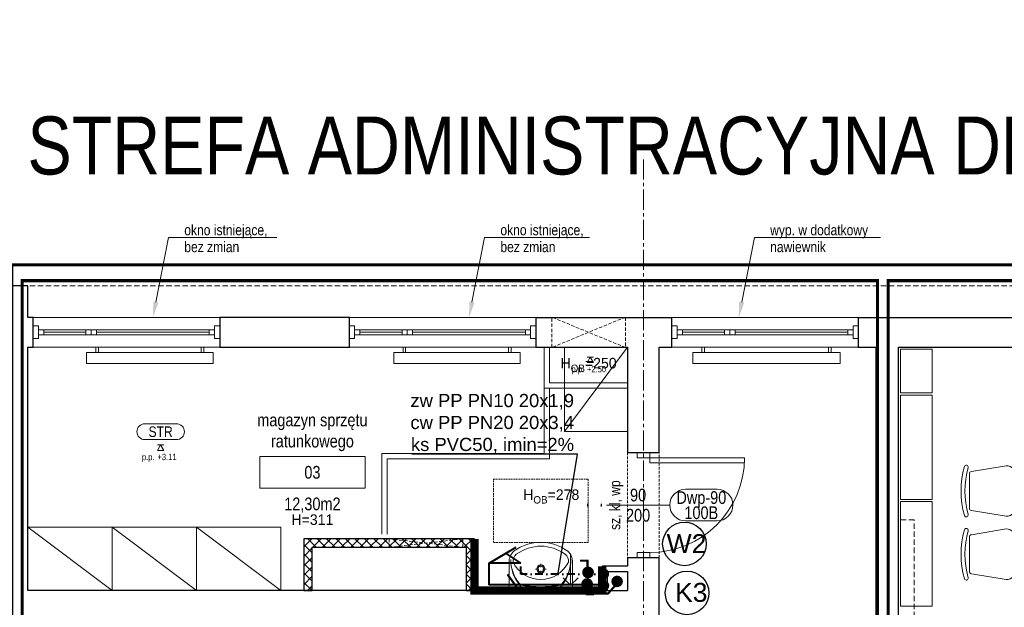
# Model space of a CAD drawing. Header units: millimetres. Extents: x -291747 to 77132, y 46721 to 203932.
# Tile 45 of 110: x 67454 to 68388, y 91706 to 92264. Entities that reach past the tile are written whole.
import ezdxf
from ezdxf import colors
from ezdxf.entities.mleader import LeaderData, LeaderLine
from ezdxf.enums import TextEntityAlignment as Align
from ezdxf.lldxf.tags import DXFTag
from ezdxf.math import Vec2, Vec3

# ---------------------------------------------------------------- set-up
doc = ezdxf.new("R2010")
doc.units = ezdxf.units.MM
doc.header["$MEASUREMENT"] = 0
for name, pattern in [('DASHDOT', [1, 0.5, -0.25, 0, -0.25]), ('xreff_LSN_szatnie_PW_rzuty_14$0$CENTER2', [28.575, 19.05, -3.175, 3.175, -3.175]), ('xreff_LSN_szatnie_PW_rzuty_14$0$DASHED', [19.05, 12.7, -6.35]), ('xreff_LSN_szatnie_PW_rzuty_14$0$HIDDEN2', [4.7625, 3.175, -1.5875])]:
    doc.linetypes.add(name, pattern=pattern)
doc.layers.get('0').update_dxf_attribs({"lineweight": 9})
doc.layers.get('Defpoints').update_dxf_attribs({"lineweight": 9})
for name, color, linetype, lineweight in [('FL-xref', 250, 'Continuous', 9), ('FL_Ciepła_woda-do odbiorników', 1, 'DASHDOT', 40), ('FL_ks_nad posadzka', 12, 'Continuous', 50), ('FL_opisy_kanaliza', 1, 'Continuous', 25), ('FL_opisy_woda', 7, 'Continuous', 25), ('FL_Zimna_woda-do odbiorników', 5, 'SOLID', 40), ('xreff_LSN_szatnie_PW_rzuty_14$0$A drzwi płytowe', 252, 'Continuous', 9), ('xreff_LSN_szatnie_PW_rzuty_14$0$A hatch ściany', 252, 'Continuous', 9), ('xreff_LSN_szatnie_PW_rzuty_14$0$A okna istniejace', 8, 'Continuous', 9), ('xreff_LSN_szatnie_PW_rzuty_14$0$A okna wyposazenie', 8, 'Continuous', 9), ('xreff_LSN_szatnie_PW_rzuty_14$0$A opis', 252, 'Continuous', 9), ('xreff_LSN_szatnie_PW_rzuty_14$0$A opis pom', 252, 'Continuous', 9), ('xreff_LSN_szatnie_PW_rzuty_14$0$A opis pom pow', 252, 'Continuous', 9), ('xreff_LSN_szatnie_PW_rzuty_14$0$A opis stolarka', 252, 'Continuous', 9), ('xreff_LSN_szatnie_PW_rzuty_14$0$A opis stolarka NWD typ', 252, 'Continuous', 9), ('xreff_LSN_szatnie_PW_rzuty_14$0$A opis stolarka NWD wyposażenie', 252, 'Continuous', 9), ('xreff_LSN_szatnie_PW_rzuty_14$0$A opis technologia', 8, 'Continuous', 13), ('xreff_LSN_szatnie_PW_rzuty_14$0$A otwory sciany dzialowe', 8, 'xreff_LSN_szatnie_PW_rzuty_14$0$HIDDEN2', 13), ('xreff_LSN_szatnie_PW_rzuty_14$0$A otwory w ścianach konstrukcyjnych', 8, 'xreff_LSN_szatnie_PW_rzuty_14$0$HIDDEN2', 13), ('xreff_LSN_szatnie_PW_rzuty_14$0$A sufit obrys', 252, 'Continuous', 9), ('xreff_LSN_szatnie_PW_rzuty_14$0$A sufit podwieszany opis', 8, 'Continuous', 13), ('xreff_LSN_szatnie_PW_rzuty_14$0$A widok wyżej', 252, 'xreff_LSN_szatnie_PW_rzuty_14$0$DASHED', 9), ('xreff_LSN_szatnie_PW_rzuty_14$0$A wyposazenie meblowe', 8, 'Continuous', 9), ('xreff_LSN_szatnie_PW_rzuty_14$0$A wyposazenie sanitarne', 8, 'Continuous', 9), ('xreff_LSN_szatnie_PW_rzuty_14$0$A zakres', 252, 'Continuous', 9), ('xreff_LSN_szatnie_PW_rzuty_14$0$A-Wall', 252, 'Continuous', 9), ('xreff_LSN_szatnie_PW_rzuty_14$0$IS grzejniki', 8, 'Continuous', 9), ('xreff_LSN_szatnie_PW_rzuty_14$0$IS wentylacja kratki istniejace', 8, 'Continuous', 9), ('xreff_LSN_szatnie_PW_rzuty_14$0$S-Grid-Iden', 8, 'xreff_LSN_szatnie_PW_rzuty_14$0$CENTER2', 9)]:
    doc.layers.add(name, color=color, linetype=linetype, lineweight=lineweight)
doc.layers.add('xreff_LSN_szatnie_PW_rzuty_14$0$A fartuchy', color=252, linetype='xreff_LSN_szatnie_PW_rzuty_14$0$HIDDEN2', lineweight=9, transparency=0.3)
doc.layers.add('xreff_LSN_szatnie_PW_rzuty_14$0$A opis ppoż drzwi', color=252, linetype='Continuous', lineweight=9, transparency=0.25)
doc.styles.get("Standard").update_dxf_attribs({"font": 'arial.ttf'})
doc.styles.add('xreff_LSN_szatnie_PW_rzuty_14$0$Standard', font='txt')
doc.styles.add('xreff_LSN_szatnie_PW_rzuty_14$0$STYL ASA', font='ARIALN.TTF')
tags = doc.linetypes.add('SOLID', pattern=[10, 10, 0]).pattern_tags.tags
tags[6:7] = [DXFTag(74, 4), DXFTag(75, 0), DXFTag(340, '0'), DXFTag(46, 0.0), DXFTag(50, 0.0), DXFTag(44, 0.0), DXFTag(45, 0.0)]
tags[4:5] = [DXFTag(74, 4), DXFTag(75, 0), DXFTag(340, '0'), DXFTag(46, 0.0), DXFTag(50, 0.0), DXFTag(44, 0.0), DXFTag(45, 0.0)]
doc.dimstyles.get("Standard").update_dxf_attribs({"dimtxt": 0.18, "dimasz": 0.18, "dimexe": 0.18, "dimexo": 0.0625, "dimgap": 0.09, "dimtad": 0, "dimtih": 1, "dimtoh": 1, "dimdec": 4, "dimzin": 0, "dimdsep": 46, "dimtxsty": 'Standard', "dimcen": 0.09, "dimadec": 0, "dimazin": 0, "dimtfac": 1, "dimtdec": 4, "dimtofl": 0, "dimtmove": 0, "dimatfit": 3, "dimfxl": 1, "dimtolj": 1, "dimtzin": 0, "dimarcsym": 0})

# ---------------------------------------------------------------- blocks, each defined once
blk = doc.blocks.new('xreff_LSN_szatnie_PW_rzuty_14$0$A$C08D5074C')
at = {"color": 0, "linetype": 'ByBlock', "lineweight": -2}
for p, q in [((9.6, 24), (42.61, 18.58)), ((0, -14.4), (0, 14.4)), ((44.62, 16.21), (44.62, -16.21)), ((42.61, -18.58), (9.6, -24))]:
    blk.add_line(p, q, dxfattribs=at)
for centre, radius, start, end in [((9.6, 14.4), 9.6, 90, 180), ((47.55, 22.79), 1.8, 15.49005, 194.28424), ((-34.41, 0), 83.27, 344.43245, 15.56755), ((-34.47, 0), 86.93, 344.47159, 15.52841), ((42.22, 16.21), 2.4, 0, 80.67171), ((9.6, -14.4), 9.6, 180, 270), ((42.22, -16.21), 2.4, 279.32829, 0), ((47.55, -22.79), 1.8, 165.71576, 344.50995)]:
    blk.add_arc(centre, radius, start, end, dxfattribs=at)
blk = doc.blocks.new('xreff_LSN_szatnie_PW_rzuty_14$0$szafa')
at = {"color": 0, "linetype": 'ByBlock', "lineweight": -2, "ltscale": 0.5}
blk.add_lwpolyline([(-0.5, -0.5), (0.5, -0.5), (0.5, 0.5), (-0.5, 0.5)], close=True, dxfattribs=at)
blk.add_lwpolyline([(-0.5, 0.5), (0.5, -0.5)], dxfattribs=at)
blk = doc.blocks.new('xreff_LSN_szatnie_PW_rzuty_14$0$umywalka 60x45')
at = {"color": 0, "lineweight": -2, "ltscale": 0.15}
for p, q in [((-30, 0), (30, 0)), ((-30, 0), (-30, -26.7)), ((9.45, 0), (-9.45, 0)), ((30, 0), (30, -26.7)), ((-0.01, -15.32), (-0.01, -18.52)), ((-1.86, -20.37), (-5.07, -20.37)), ((-0.01, -22.22), (-0.01, -25.42)), ((5.04, -20.37), (1.84, -20.37))]:
    blk.add_line(p, q, dxfattribs=at)
at = {"ltscale": 0.15}
blk.add_lwpolyline([(-26.31, -26.95, 0.236063), (-23.21, -34.38, 0.329715), (23.21, -34.38, 0.236063), (26.31, -26.95, 0.623035)], format="xyb", close=True, dxfattribs=at)
blk.add_lwpolyline([(-30, -26.7, 0.239105), (-25.52, -37.28, 0.331406), (25.52, -37.28, 0.239105), (30, -26.7)], format="xyb", dxfattribs=at)
at = {"color": 0, "lineweight": -2, "ltscale": 0.15}
for radius in [3.89, 2.78]:
    blk.add_circle((-0.01, -20.37), radius, dxfattribs=at)
for centre, radius, start, end in [((9.28, -28.68), 37.74, 140.66478, 180.90725), ((5.44, -28.88), 33.9, 138.52449, 180.67671), ((-16.21, -9.73), 5, 97.83045, 138.52449), ((-16.04, -7.93), 5, 102.69402, 140.66478), ((-0.64, -76.32), 75.1, 89.48972, 102.69402), ((0.57, -131.79), 128.2, 90.24498, 97.83045), ((0.57, -76.32), 75.1, 77.22851, 90.43281), ((-0.72, -131.79), 128.2, 82.09208, 89.67755), ((16.23, -9.76), 5, 41.39803, 82.09208), ((16.06, -7.95), 5, 39.25775, 77.22851), ((-9.28, -28.67), 37.74, 359.01528, 39.25775), ((-5.45, -28.87), 33.9, 359.24582, 41.39804)]:
    blk.add_arc(centre, radius, start, end, dxfattribs=at)
at = {"layer": 'Defpoints', "linetype": 'xreff_LSN_szatnie_PW_rzuty_14$0$HIDDEN2', "ltscale": 0.5}
blk.add_lwpolyline([(-45, -45.56), (45, -45.56), (45, -105.56), (-45, -105.56)], close=True, dxfattribs=at)
blk = doc.blocks.new('xreff_LSN_szatnie_PW_rzuty_14$0$blok do okna')
for points in [[(28.5, 2.5), (33.5, 2.5), (33.5, -2.5), (28.5, -2.5)], [(33.5, 2.5), (38.5, 2.5), (38.5, -2.5), (33.5, -2.5)]]:
    blk.add_lwpolyline(points, close=True)
for points in [[(-78.5, 0), (28.5, 0)], [(38.5, 0), (78.5, 0)]]:
    blk.add_lwpolyline(points)
blk = doc.blocks.new('xreff_LSN_szatnie_PW_rzuty_14$0$środek')
blk.add_line((0, 0), (0, -10))
blk = doc.blocks.new('xreff_LSN_szatnie_PW_rzuty_14$0$ddtag_RIGHT')
at = {"transparency": 33554687}
blk.add_lwpolyline([(30, 0), (-30, 0)], dxfattribs=at)
at = {"layer": 'xreff_LSN_szatnie_PW_rzuty_14$0$A opis stolarka NWD typ', "transparency": 33554687}
blk.add_lwpolyline([(75, 15, -1), (75, -15), (45, -15, -1), (45, 15)], format="xyb", close=True, dxfattribs=at)
at = {"ltscale": 0.1, "transparency": 33554687, "style": 'xreff_LSN_szatnie_PW_rzuty_14$0$STYL ASA'}
blk.add_attdef('DOORS:AKUSTYKA', text='', height=10, rotation=90, dxfattribs=at).set_placement((-49, 0), align=Align.MIDDLE_CENTER)
blk.add_attdef('DOORS:SZEROKOŚĆ', text='', height=12, dxfattribs=at).set_placement((0, 0, 0), align=Align.BOTTOM_CENTER)
blk.add_attdef('DOORS:WYSOKOŚĆ', text='', height=12, dxfattribs=at).set_placement((0, -3.6, 0), align=Align.TOP_CENTER)
at = {"layer": 'xreff_LSN_szatnie_PW_rzuty_14$0$A opis ppoż drzwi', "ltscale": 0.1, "transparency": 33554687, "style": 'xreff_LSN_szatnie_PW_rzuty_14$0$STYL ASA'}
blk.add_attdef('DOORS:PPOŻ', text='', height=10, rotation=90, dxfattribs=at).set_placement((-36, 0), align=Align.MIDDLE_CENTER)
at = {"layer": 'xreff_LSN_szatnie_PW_rzuty_14$0$A opis stolarka NWD typ', "ltscale": 0.1, "transparency": 33554687, "style": 'xreff_LSN_szatnie_PW_rzuty_14$0$STYL ASA'}
blk.add_attdef('DOORS:TYP', text='', height=12, dxfattribs=at).set_placement((60, -2.4, 0), align=Align.BOTTOM_CENTER)
blk.add_attdef('DOORS:PODTYP', text='', height=12, dxfattribs=at).set_placement((60, -1.2, 0), align=Align.TOP_CENTER)
at = {"layer": 'xreff_LSN_szatnie_PW_rzuty_14$0$A opis stolarka NWD wyposażenie', "ltscale": 0.1, "transparency": 33554687, "style": 'xreff_LSN_szatnie_PW_rzuty_14$0$STYL ASA'}
blk.add_attdef('DOORS:WYPOSAŻENIE', text='', height=10, rotation=90, dxfattribs=at).set_placement((-22, 0), align=Align.MIDDLE_CENTER)
blk = doc.blocks.new('xreff_LSN_szatnie_PW_rzuty_14$0$tag wn')
blk.add_lwpolyline([(-25, -7.5), (25, -7.5), (25, 7.5), (-25, 7.5)], close=True)
at = {"style": 'xreff_LSN_szatnie_PW_rzuty_14$0$STYL ASA'}
blk.add_attdef('ROOM:NO', text='', height=6, dxfattribs=at).set_placement((0, 0), align=Align.MIDDLE_CENTER)
at = {"layer": 'xreff_LSN_szatnie_PW_rzuty_14$0$A opis pom pow', "style": 'xreff_LSN_szatnie_PW_rzuty_14$0$STYL ASA'}
blk.add_attdef('ROOM:AREA', text='', height=6, dxfattribs=at).set_placement((0, -15), align=Align.MIDDLE_CENTER)
blk = doc.blocks.new('xreff_LSN_szatnie_PW_rzuty_14$0$metka')
blk.add_lwpolyline([(-15, -7.5), (15, -7.5, 0.414214), (22.5, 0), (22.5, 0, 0.414214), (15, 7.5), (-15, 7.5, 0.414214), (-22.5, 0), (-22.5, 0, 0.414214)], format="xyb", close=True)
at = {"style": 'xreff_LSN_szatnie_PW_rzuty_14$0$STYL ASA'}
blk.add_attdef('DETAIL:NO', text='', height=10, dxfattribs=at).set_placement((0, 0), align=Align.MIDDLE_CENTER)
blk = doc.blocks.new('xreff_LSN_szatnie_PW_rzuty_14$0$Anno_Elevation_Label_8')
at = {"color": 0, "linetype": 'ByBlock'}
blk.add_line((-0.05, 0), (0.05, 0), dxfattribs=at)
blk.add_lwpolyline([(0, 0), (-0.05, -0.087), (0.05, -0.087)], close=True, dxfattribs=at)
at = {"color": 0, "linetype": 'ByBlock', "style": 'xreff_LSN_szatnie_PW_rzuty_14$0$STYL ASA'}
blk.add_attdef('PREFIX', text='', height=0.1, dxfattribs=at).set_placement((-0.097, -0.241), align=Align.RIGHT)
for tag, p in [('ELEVATION', (-0.05, -0.241)), ('SUFFIX', (-0.05, -0.381))]:
    blk.add_attdef(tag, p, '', height=0.1, dxfattribs=at)
blk = doc.blocks.new('xreff_LSN_szatnie_PW_rzuty_14')
at = {"layer": 'xreff_LSN_szatnie_PW_rzuty_14$0$A hatch ściany', "linetype": 'Continuous', "lineweight": 9}
h = blk.add_hatch(dxfattribs=at)
h.set_pattern_fill('ANSI37', color=256, scale=2, angle=-360, style=0)
h.set_pattern_definition([(45, (0, 0), (-4.49012806, 4.49012806), []), (135, (0, 0), (-4.49012806, -4.49012806), [])])
h.paths.add_polyline_path([(67731.47, 91763.22), (67723.47, 91771.22), (67723.47, 91722.22), (67731.47, 91722.22)], flags=0)
h = blk.add_hatch(dxfattribs=at)
h.set_pattern_fill('ANSI37', color=256, scale=2, style=0)
h.set_pattern_definition([(45, (0, 0), (-4.49012806, 4.49012806), []), (135, (0, 0), (-4.49012806, -4.49012806), [])])
h.paths.add_polyline_path([(67877.47, 91763.22), (67885.47, 91771.22), (67723.47, 91771.22), (67731.47, 91763.22)], flags=0)
h = blk.add_hatch(dxfattribs=at)
h.set_pattern_fill('ANSI37', color=256, scale=2, style=0)
h.set_pattern_definition([(45, (0, 0), (-4.49012806, 4.49012806), []), (135, (0, 0), (-4.49012806, -4.49012806), [])])
h.paths.add_polyline_path([(67885.47, 91771.22), (67877.47, 91763.22), (67877.47, 91722.22), (67885.47, 91722.22)], flags=0)
at = {"layer": 'xreff_LSN_szatnie_PW_rzuty_14$0$A drzwi płytowe', "linetype": 'Continuous', "lineweight": 9, "ltscale": 0.2}
for points in [[(68039.68, 91848.22), (68039.68, 91853.22), (68051.68, 91853.22), (68051.68, 91848.22)], [(68039.68, 91758.22), (68039.68, 91753.22), (68051.68, 91753.22), (68051.68, 91758.22)]]:
    blk.add_lwpolyline(points, close=True, dxfattribs=at)
at = {"layer": 'xreff_LSN_szatnie_PW_rzuty_14$0$A drzwi płytowe', "linetype": 'Continuous', "lineweight": 9}
blk.add_lwpolyline([(68051.68, 91848.22), (68051.68, 91843.22), (68141.68, 91843.22), (68141.68, 91848.22)], close=True, dxfattribs=at)
at = {"layer": 'xreff_LSN_szatnie_PW_rzuty_14$0$A drzwi płytowe', "linetype": 'Continuous', "lineweight": 9, "ltscale": 0.2}
blk.add_arc((68051.68, 91848.22), 90, 270, 0, dxfattribs=at)
at = {"layer": 'xreff_LSN_szatnie_PW_rzuty_14$0$A fartuchy', "ltscale": 1.25, "const_width": 8}
blk.add_lwpolyline([(67885.47, 91771.22), (67885.47, 91722.22), (68006.68, 91722.22), (68006.68, 91745.22)], dxfattribs=at)
at = {"layer": 'xreff_LSN_szatnie_PW_rzuty_14$0$A okna istniejace', "linetype": 'Continuous', "lineweight": 9}
for p, q in [((67643.68, 91981.22), (67466.68, 91981.22)), ((67943.68, 91981.22), (67766.68, 91981.22)), ((68249.68, 91981.22), (68072.68, 91981.22)), ((67476.68, 91964.72), (67476.68, 91969.72)), ((67633.68, 91964.72), (67633.68, 91969.72)), ((67776.68, 91964.72), (67776.68, 91969.72)), ((67933.68, 91964.72), (67933.68, 91969.72)), ((68082.68, 91964.72), (68082.68, 91969.72)), ((68239.68, 91964.72), (68239.68, 91969.72)), ((67643.68, 91953.22), (67466.68, 91953.22)), ((67943.68, 91953.22), (67766.68, 91953.22)), ((68249.68, 91953.22), (68072.68, 91953.22))]:
    blk.add_line(p, q, dxfattribs=at)
for points in [[(67471.68, 91973.22), (67466.68, 91973.22), (67466.68, 91961.22), (67471.68, 91961.22)], [(67638.68, 91973.22), (67643.68, 91973.22), (67643.68, 91961.22), (67638.68, 91961.22)], [(67771.68, 91973.22), (67766.68, 91973.22), (67766.68, 91961.22), (67771.68, 91961.22)], [(67938.68, 91973.22), (67943.68, 91973.22), (67943.68, 91961.22), (67938.68, 91961.22)], [(68077.68, 91973.22), (68072.68, 91973.22), (68072.68, 91961.22), (68077.68, 91961.22)], [(68244.68, 91973.22), (68249.68, 91973.22), (68249.68, 91961.22), (68244.68, 91961.22)], [(67638.68, 91964.72), (67638.68, 91969.72), (67471.68, 91969.72), (67471.68, 91964.72)], [(67938.68, 91964.72), (67938.68, 91969.72), (67771.68, 91969.72), (67771.68, 91964.72)], [(68244.68, 91964.72), (68244.68, 91969.72), (68077.68, 91969.72), (68077.68, 91964.72)]]:
    blk.add_lwpolyline(points, close=True, dxfattribs=at)
at = {"layer": 'xreff_LSN_szatnie_PW_rzuty_14$0$A otwory sciany dzialowe'}
blk.add_lwpolyline([(67804.47, 91771.22), (67874.47, 91771.22), (67874.47, 91763.22), (67804.47, 91763.22)], close=True, dxfattribs=at)
for points in [[(67804.47, 91771.22), (67874.47, 91763.22)], [(67804.47, 91763.22), (67874.47, 91771.22)]]:
    blk.add_lwpolyline(points, dxfattribs=at)
at = {"layer": 'xreff_LSN_szatnie_PW_rzuty_14$0$A otwory w ścianach konstrukcyjnych'}
for points in [[(67958.68, 91981.22), (68028.68, 91981.22), (68028.68, 91953.22), (67958.68, 91953.22)], [(67959.68, 91981.22), (68027.68, 91953.22), (67959.68, 91953.22), (68027.68, 91981.22)]]:
    blk.add_lwpolyline(points, close=True, dxfattribs=at)
at = {"layer": 'xreff_LSN_szatnie_PW_rzuty_14$0$A sufit obrys'}
for points in [[(67951.68, 91953.22), (67951.68, 91852.22), (67797.47, 91852.22), (67797.47, 91775.72)], [(67951.68, 91953.22), (67951.68, 91914.3), (68030.69, 91914.34)], [(67956.68, 91953.22), (67956.68, 91919.31), (68030.68, 91919.34)], [(67956.7, 91914.31), (67956.68, 91847.22), (67802.47, 91847.22), (67802.47, 91775.72)]]:
    blk.add_lwpolyline(points, dxfattribs=at)
at = {"layer": 'xreff_LSN_szatnie_PW_rzuty_14$0$A widok wyżej', "linetype": 'xreff_LSN_szatnie_PW_rzuty_14$0$DASHED', "lineweight": 9, "ltscale": 0.2}
for p, q in [((67643.68, 91981.22), (67466.68, 91981.22)), ((67943.68, 91981.22), (67766.68, 91981.22)), ((68249.68, 91981.22), (68072.68, 91981.22)), ((67466.68, 91953.22), (67643.68, 91953.22)), ((67766.68, 91953.22), (67943.68, 91953.22)), ((68072.68, 91953.22), (68249.68, 91953.22)), ((68030.68, 91853.22), (68030.68, 91753.22)), ((68060.68, 91753.22), (68060.68, 91853.22))]:
    blk.add_line(p, q, dxfattribs=at)
at = {"layer": 'xreff_LSN_szatnie_PW_rzuty_14$0$A widok wyżej', "ltscale": 0.4}
for points in [[(65352.68, 92011.22), (72855.68, 92011.22)], [(67951.68, 91953.22), (67951.68, 91914.3), (68030.68, 91914.3)], [(67951.68, 91914.3), (67951.68, 91852.22), (67797.47, 91852.22), (67797.47, 91775.72)], [(68302.68, 91689.22), (68302.68, 91789.22), (68287.68, 91789.22)]]:
    blk.add_lwpolyline(points, dxfattribs=at)
at = {"layer": 'xreff_LSN_szatnie_PW_rzuty_14$0$A wyposazenie meblowe'}
for points in [[(68319.68, 91909.72), (68319.68, 91951.22), (68289.68, 91951.22), (68289.68, 91909.72)], [(68319.68, 91907.72), (68319.68, 91808.52), (68289.68, 91808.52), (68289.68, 91907.72)], [(68319.68, 91806.52), (68319.68, 91707.32), (68289.68, 91707.32), (68289.68, 91806.52)]]:
    blk.add_lwpolyline(points, close=True, dxfattribs=at)
at = {"layer": 'xreff_LSN_szatnie_PW_rzuty_14$0$A zakres', "linetype": 'xreff_LSN_szatnie_PW_rzuty_14$0$DASHED', "transparency": 33554623, "const_width": 3}
for points in [[(67446.18, 92031.22), (67446.18, 90639.22), (72869.68, 90639.22), (72869.68, 92031.22)], [(67456.18, 92016.22), (67456.18, 90654.22), (68641.68, 90654.22), (68641.68, 91213.47), (68267.93, 91213.47), (68267.93, 91484.47), (68267.93, 91484.47), (68267.93, 92016.22)], [(68277.93, 92016.22), (68277.93, 91474.47), (68277.93, 91474.47), (68277.93, 91223.47), (68661.68, 91223.47), (68661.68, 90654.22), (70445.68, 90654.22), (70445.68, 91263.97), (70078.68, 91263.97), (70078.68, 91463.22), (69842.68, 91463.22), (69842.68, 92016.22)]]:
    blk.add_lwpolyline(points, close=True, dxfattribs=at)
at = {"layer": 'xreff_LSN_szatnie_PW_rzuty_14$0$A-Wall', "linetype": 'Continuous', "lineweight": 25}
for p, q in [((67461.68, 92011.22), (67430.68, 92011.22)), ((67461.68, 91981.22), (67461.68, 92011.22)), ((67466.68, 91981.22), (67461.68, 91981.22)), ((67466.68, 91953.22), (67466.68, 91981.22)), ((67766.68, 91981.22), (67643.68, 91981.22)), ((67643.68, 91981.22), (67643.68, 91953.22)), ((67766.68, 91953.22), (67766.68, 91981.22)), ((67943.68, 91981.22), (68072.68, 91981.22)), ((67943.68, 91981.22), (67943.68, 91953.22)), ((68072.68, 91953.22), (68072.68, 91981.22)), ((68249.68, 91981.22), (68411.68, 91981.22)), ((68249.68, 91981.22), (68249.68, 91953.22)), ((67461.68, 91953.22), (67466.68, 91953.22)), ((67461.68, 91722.22), (67461.68, 91953.22)), ((67643.68, 91953.22), (67766.68, 91953.22)), ((67943.68, 91953.22), (68030.68, 91953.22)), ((68030.68, 91953.22), (68030.68, 91853.22)), ((68060.68, 91953.22), (68072.68, 91953.22)), ((68060.68, 91853.22), (68060.68, 91953.22)), ((68249.68, 91953.22), (68266.68, 91953.22)), ((68266.68, 91669.22), (68266.68, 91953.22)), ((68287.68, 91953.22), (68411.68, 91953.22)), ((68287.68, 91699.22), (68287.68, 91953.22)), ((68030.68, 91853.22), (68060.68, 91853.22)), ((67723.47, 91771.22), (67723.47, 91722.22)), ((67885.47, 91771.22), (67723.47, 91771.22)), ((67885.47, 91722.22), (67885.47, 91771.22)), ((67731.47, 91722.22), (67731.47, 91763.22)), ((67731.47, 91763.22), (67877.47, 91763.22)), ((67877.47, 91763.22), (67877.47, 91722.22)), ((68060.68, 91753.22), (68030.68, 91753.22)), ((68030.68, 91753.22), (68030.68, 91745.22)), ((68060.68, 91635.22), (68060.68, 91753.22)), ((68030.68, 91745.22), (68006.68, 91745.22)), ((68006.68, 91745.22), (68006.68, 91722.22)), ((68011.68, 91740.22), (68030.68, 91740.22)), ((68011.68, 91722.22), (68011.68, 91740.22)), ((68030.68, 91740.22), (68030.68, 91722.22)), ((67723.47, 91722.22), (67461.68, 91722.22)), ((67731.47, 91722.22), (67723.47, 91722.22)), ((67723.47, 91722.22), (67731.47, 91722.22)), ((67877.47, 91722.22), (67731.47, 91722.22)), ((67885.47, 91722.22), (67877.47, 91722.22)), ((67877.47, 91722.22), (67885.47, 91722.22)), ((67885.47, 91722.22), (68030.68, 91722.22)), ((68006.68, 91722.22), (68011.68, 91722.22))]:
    blk.add_line(p, q, dxfattribs=at)
at = {"layer": 'xreff_LSN_szatnie_PW_rzuty_14$0$IS grzejniki'}
for p, q in [((67637.3, 91948.22), (67517.3, 91948.22)), ((67517.3, 91948.22), (67517.3, 91937.72)), ((67526.05, 91948.22), (67526.05, 91953.22)), ((67526.05, 91953.22), (67528.55, 91953.22)), ((67528.55, 91953.22), (67528.55, 91948.22)), ((67628.55, 91953.22), (67626.05, 91953.22)), ((67626.05, 91953.22), (67626.05, 91948.22)), ((67628.55, 91948.22), (67628.55, 91953.22)), ((67637.3, 91937.72), (67637.3, 91948.22)), ((67928.85, 91948.22), (67808.85, 91948.22)), ((67808.85, 91948.22), (67808.85, 91937.72)), ((67817.6, 91948.22), (67817.6, 91953.22)), ((67817.6, 91953.22), (67820.1, 91953.22)), ((67820.1, 91953.22), (67820.1, 91948.22)), ((67920.1, 91953.22), (67917.6, 91953.22)), ((67917.6, 91953.22), (67917.6, 91948.22)), ((67920.1, 91948.22), (67920.1, 91953.22)), ((67928.85, 91937.72), (67928.85, 91948.22)), ((68232.5, 91948.22), (68092.5, 91948.22)), ((68092.5, 91948.22), (68092.5, 91937.72)), ((68101.25, 91948.22), (68101.25, 91953.22)), ((68101.25, 91953.22), (68103.75, 91953.22)), ((68103.75, 91953.22), (68103.75, 91948.22)), ((68223.75, 91953.22), (68221.25, 91953.22)), ((68221.25, 91953.22), (68221.25, 91948.22)), ((68223.75, 91948.22), (68223.75, 91953.22)), ((68232.5, 91937.72), (68232.5, 91948.22)), ((67517.3, 91937.72), (67637.3, 91937.72)), ((67808.85, 91937.72), (67928.85, 91937.72)), ((68092.5, 91937.72), (68232.5, 91937.72))]:
    blk.add_line(p, q, dxfattribs=at)
at = {"layer": 'xreff_LSN_szatnie_PW_rzuty_14$0$IS wentylacja kratki istniejace'}
for points in [[(67976.68, 91727.22), (67976.68, 91757.22)], [(67969.61, 91734.29), (67976.68, 91727.22), (67983.76, 91734.29)]]:
    blk.add_lwpolyline(points, dxfattribs=at)
at = {"layer": 'xreff_LSN_szatnie_PW_rzuty_14$0$S-Grid-Iden'}
blk.add_lwpolyline([(68045.68, 92131.22), (68045.68, 90539.22)], dxfattribs=at)
at = {"layer": 'xreff_LSN_szatnie_PW_rzuty_14$0$A drzwi płytowe', "linetype": 'Continuous', "lineweight": 9, "ltscale": 0.2, "rotation": 270}
blk.add_blockref('xreff_LSN_szatnie_PW_rzuty_14$0$środek', (68045.68, 91803.22), dxfattribs=at)
at = {"layer": 'xreff_LSN_szatnie_PW_rzuty_14$0$A okna istniejace', "linetype": 'Continuous', "lineweight": 9, "rotation": 180}
for p in [(67555.18, 91967.22), (67855.18, 91967.22), (68161.18, 91967.22)]:
    blk.add_blockref('xreff_LSN_szatnie_PW_rzuty_14$0$blok do okna', p, dxfattribs=at)
at = {"layer": 'xreff_LSN_szatnie_PW_rzuty_14$0$A opis pom', "linetype": 'Continuous', "lineweight": 9, "xscale": 2, "yscale": 2, "zscale": 2}
blk.add_blockref('xreff_LSN_szatnie_PW_rzuty_14$0$tag wn', (67731.6, 91834.39), dxfattribs=at).add_auto_attribs({'ROOM:NO': '03', 'ROOM:AREA': '12,30m2'})
at = {"layer": 'xreff_LSN_szatnie_PW_rzuty_14$0$A opis stolarka', "linetype": 'Continuous', "lineweight": 9}
ref = blk.add_blockref('xreff_LSN_szatnie_PW_rzuty_14$0$ddtag_RIGHT', (68040.68, 91803.22), dxfattribs=at)
ref.add_attrib('DOORS:AKUSTYKA', '-', dxfattribs={"layer": '0', "ltscale": 0.1, "height": 10, "rotation": 90, "style": 'xreff_LSN_szatnie_PW_rzuty_14$0$STYL ASA'}).set_placement((67991.68, 91803.22), align=Align.MIDDLE_CENTER)
ref.add_attrib('DOORS:PPOŻ', '-', dxfattribs={"layer": 'xreff_LSN_szatnie_PW_rzuty_14$0$A opis ppoż drzwi', "ltscale": 0.1, "height": 10, "rotation": 90, "style": 'xreff_LSN_szatnie_PW_rzuty_14$0$STYL ASA'}).set_placement((68004.68, 91803.22), align=Align.MIDDLE_CENTER)
ref.add_attrib('DOORS:WYSOKOŚĆ', '200', dxfattribs={"layer": '0', "ltscale": 0.1, "height": 12, "style": 'xreff_LSN_szatnie_PW_rzuty_14$0$STYL ASA'}).set_placement((68040.68, 91799.62, 0), align=Align.TOP_CENTER)
ref.add_attrib('DOORS:SZEROKOŚĆ', '90', dxfattribs={"layer": '0', "ltscale": 0.1, "height": 12, "style": 'xreff_LSN_szatnie_PW_rzuty_14$0$STYL ASA'}).set_placement((68040.68, 91803.22, 0), align=Align.BOTTOM_CENTER)
ref.add_attrib('DOORS:PODTYP', '100B', dxfattribs={"layer": 'xreff_LSN_szatnie_PW_rzuty_14$0$A opis stolarka NWD typ', "ltscale": 0.1, "height": 12, "style": 'xreff_LSN_szatnie_PW_rzuty_14$0$STYL ASA'}).set_placement((68100.68, 91802.02, 0), align=Align.TOP_CENTER)
ref.add_attrib('DOORS:TYP', 'Dwp-90', dxfattribs={"layer": 'xreff_LSN_szatnie_PW_rzuty_14$0$A opis stolarka NWD typ', "ltscale": 0.1, "height": 12, "style": 'xreff_LSN_szatnie_PW_rzuty_14$0$STYL ASA'}).set_placement((68100.68, 91800.82, 0), align=Align.BOTTOM_CENTER)
ref.add_attrib('DOORS:WYPOSAŻENIE', 'sz, kl, wp', dxfattribs={"layer": 'xreff_LSN_szatnie_PW_rzuty_14$0$A opis stolarka NWD wyposażenie', "ltscale": 0.1, "height": 10, "rotation": 90, "style": 'xreff_LSN_szatnie_PW_rzuty_14$0$STYL ASA'}).set_placement((68018.68, 91803.22), align=Align.MIDDLE_CENTER)
at = {"layer": 'xreff_LSN_szatnie_PW_rzuty_14$0$A sufit podwieszany opis', "linetype": 'Continuous', "lineweight": 13, "xscale": 60, "yscale": 60, "zscale": 60}
for p, values in [((67995.2, 91943.74, 250), {'PREFIX': 'p.p.', 'ELEVATION': '+2.50'}), ((67587.56, 91860.4, 311), {'PREFIX': 'p.p.', 'ELEVATION': '+3.11'})]:
    blk.add_blockref('xreff_LSN_szatnie_PW_rzuty_14$0$Anno_Elevation_Label_8', p, dxfattribs=at).add_auto_attribs(values)
at = {"layer": 'xreff_LSN_szatnie_PW_rzuty_14$0$A sufit podwieszany opis', "linetype": 'Continuous', "lineweight": 13}
blk.add_blockref('xreff_LSN_szatnie_PW_rzuty_14$0$metka', (67587.56, 91872.9), dxfattribs=at).add_auto_attribs({'DETAIL:NO': 'STR'})
at = {"layer": 'xreff_LSN_szatnie_PW_rzuty_14$0$A wyposazenie meblowe', "xscale": 80, "yscale": 60, "rotation": 270}
blk.add_blockref('xreff_LSN_szatnie_PW_rzuty_14$0$szafa', (68000.68, 91913.22), dxfattribs=at)
at = {"layer": 'xreff_LSN_szatnie_PW_rzuty_14$0$A wyposazenie meblowe', "rotation": 180}
blk.add_blockref('xreff_LSN_szatnie_PW_rzuty_14$0$A$C08D5074C', (68399.68, 91816.62), dxfattribs=at)
at = {"layer": 'xreff_LSN_szatnie_PW_rzuty_14$0$A wyposazenie meblowe', "xscale": 80, "yscale": 60}
for p in [(67501.68, 91752.22), (67581.68, 91752.22), (67661.68, 91752.22)]:
    blk.add_blockref('xreff_LSN_szatnie_PW_rzuty_14$0$szafa', p, dxfattribs=at)
at = {"layer": 'xreff_LSN_szatnie_PW_rzuty_14$0$A wyposazenie meblowe', "xscale": -1}
blk.add_blockref('xreff_LSN_szatnie_PW_rzuty_14$0$A$C08D5074C', (68399.68, 91756.62), dxfattribs=at)
at = {"layer": 'xreff_LSN_szatnie_PW_rzuty_14$0$A wyposazenie sanitarne', "rotation": 180}
blk.add_blockref('xreff_LSN_szatnie_PW_rzuty_14$0$umywalka 60x45', (67948.33, 91722.22), dxfattribs=at)
at = {"layer": 'xreff_LSN_szatnie_PW_rzuty_14$0$A opis', "linetype": 'Continuous', "lineweight": 9, "char_height": 10, "attachment_point": 5, "style": 'xreff_LSN_szatnie_PW_rzuty_14$0$Standard'}
for s, insert in [('\\A1;\\pxqc;H{\\H0.7x;\\S^ OB;}=250', (67993.68, 91936.26)), ('\\A1;\\pxqc;H{\\H0.7x;\\S^ OB;}=278', (67958.27, 91811.47)), ('\\A1;\\pxqc;H=311', (67731.6, 91789.39))]:
    blk.add_mtext_dynamic_manual_height_columns(s, width=72.7481, gutter_width=1, heights=[0], dxfattribs=dict(at, insert=insert))
at = {"layer": 'xreff_LSN_szatnie_PW_rzuty_14$0$A opis technologia', "insert": (67731.6, 91854.39), "char_height": 12, "attachment_point": 8, "style": 'xreff_LSN_szatnie_PW_rzuty_14$0$STYL ASA'}
blk.add_mtext_dynamic_manual_height_columns('magazyn sprzętu ratunkowego', width=120.5247, gutter_width=1, heights=[0], dxfattribs=at)
at = {"layer": 'xreff_LSN_szatnie_PW_rzuty_14$0$A zakres', "linetype": 'xreff_LSN_szatnie_PW_rzuty_14$0$DASHED', "transparency": 33554623, "insert": (67461.18, 92116.22), "char_height": 55, "attachment_point": 7, "style": 'xreff_LSN_szatnie_PW_rzuty_14$0$STYL ASA'}
blk.add_mtext_dynamic_manual_height_columns('\\pxql,t12;STREFA ADMINISTRACYJNA DRMiT', width=1179.3278, gutter_width=1, heights=[0], dxfattribs=at)
at = {"layer": 'xreff_LSN_szatnie_PW_rzuty_14$0$A okna wyposazenie', "linetype": 'Continuous', "lineweight": 9}
ml = blk.add_multileader_mtext('Standard', dxfattribs=at)
ml.set_content('okno istniejące, bez zmian', color=256, style='xreff_LSN_szatnie_PW_rzuty_14$0$STYL ASA')
ml.set_leader_properties()
ml.build(insert=Vec2(0, 0))
ml.multileader.update_dxf_attribs({"text_left_attachment_type": 6, "text_right_attachment_type": 6, "dogleg_length": 3, "arrow_head_size": 15})
ctx = ml.context
ctx.base_point, ctx.char_height, ctx.arrow_head_size, ctx.landing_gap_size, ctx.plane_origin = Vec3(67600, 92057.3), 10, 15, 10, Vec3(67315.81, 92550.69)
ctx.left_attachment, ctx.right_attachment = 6, 6
notes = []
notes.append((ctx, [(0, (1, 1, 0), (67595.01, 92057.3), (1, 0), 4.99, [(0, [(67580.18, 91981.22)], 0, [])])]))
ctx.mtext.insert, ctx.mtext.width, ctx.mtext.line_spacing_factor, ctx.mtext.flow_direction = Vec3(67610, 92069.3), 86.8758, 0.96, 5
ml = blk.add_multileader_mtext('Standard', dxfattribs=at)
ml.set_content('okno istniejące, bez zmian', color=256, style='xreff_LSN_szatnie_PW_rzuty_14$0$STYL ASA')
ml.set_leader_properties()
ml.build(insert=Vec2(0, 0))
ml.multileader.update_dxf_attribs({"text_left_attachment_type": 6, "text_right_attachment_type": 6, "dogleg_length": 3, "arrow_head_size": 15})
ctx = ml.context
ctx.base_point, ctx.char_height, ctx.arrow_head_size, ctx.landing_gap_size, ctx.plane_origin = Vec3(67900, 92057.3), 10, 15, 10, Vec3(67615.81, 92550.69)
ctx.left_attachment, ctx.right_attachment = 6, 6
notes.append((ctx, [(0, (1, 1, 0), (67895.01, 92057.3), (1, 0), 4.99, [(0, [(67880.18, 91981.22)], 0, [])])]))
ctx.mtext.insert, ctx.mtext.width, ctx.mtext.line_spacing_factor, ctx.mtext.flow_direction = Vec3(67910, 92069.3), 83.8298, 0.96, 5
ml = blk.add_multileader_mtext('Standard', dxfattribs=at)
ml.set_content('wyp. w dodatkowy nawiewnik', color=256, style='xreff_LSN_szatnie_PW_rzuty_14$0$STYL ASA')
ml.set_leader_properties()
ml.build(insert=Vec2(0, 0))
ml.multileader.update_dxf_attribs({"text_left_attachment_type": 6, "text_right_attachment_type": 6, "dogleg_length": 3, "arrow_head_size": 15})
ctx = ml.context
ctx.base_point, ctx.char_height, ctx.arrow_head_size, ctx.landing_gap_size, ctx.plane_origin = Vec3(68156, 92057.3), 10, 15, 10, Vec3(67871.81, 92550.69)
ctx.left_attachment, ctx.right_attachment = 6, 6
notes.append((ctx, [(0, (1, 1, 0), (68151.01, 92057.3), (1, 0), 4.99, [(0, [(68136.18, 91981.22)], 0, [])])]))
ctx.mtext.insert, ctx.mtext.width, ctx.mtext.line_spacing_factor, ctx.mtext.flow_direction = Vec3(68166, 92069.3), 103.629, 0.96, 5
for ctx, leaders in notes:
    for number, flags, end, landing, length, lines in leaders:
        leader = LeaderData()
        leader.index, (leader.has_last_leader_line, leader.has_dogleg_vector, leader.attachment_direction) = number, flags
        leader.last_leader_point, leader.dogleg_vector, leader.dogleg_length = Vec3(end), Vec3(landing), length
        for number, points, colour, breaks in lines:
            line = LeaderLine()
            line.index, line.vertices, line.color, line.breaks = number, Vec3.list(points), colors.encode_raw_color(colour), breaks
            leader.lines.append(line)
        ctx.leaders.append(leader)

msp = doc.modelspace()

# ---------------------------------------------------------------- block references
at = {"layer": 'FL-xref'}
msp.add_blockref('xreff_LSN_szatnie_PW_rzuty_14', (0, 0), dxfattribs=at)

# ---------------------------------------------------------------- next in the draw order: hatches: boundary and pattern name
at = {"layer": 'FL_Ciepła_woda-do odbiorników', "ltscale": 15}
for points in [[(67998.8, 91739.34, -1), (67987.55, 91739.34, -1)], [(68008.63, 91743, 1), (68007.86, 91733.03, 1)]]:
    msp.add_hatch(color=256, dxfattribs=at).paths.add_polyline_path(points)
at = {"layer": 'FL_ks_nad posadzka'}
msp.add_hatch(color=256, dxfattribs=at).paths.add_polyline_path([(68020.77, 91736.32, 1), (68020.77, 91725.32, 1)])
at = {"layer": 'FL_Zimna_woda-do odbiorników'}
for points in [[(67997.91, 91728.3, -1), (67986.66, 91728.3, -1)], [(68008.71, 91731.83, 1), (68007.93, 91721.86, 1)]]:
    msp.add_hatch(color=256, dxfattribs=at).paths.add_polyline_path(points)

# ---------------------------------------------------------------- next in the draw order: linework, layer by layer
at = {"layer": 'FL_Ciepła_woda-do odbiorników', "ltscale": 15}
for p, q in [((67929.28, 91737.62), (67929.28, 91748.02)), ((68010.75, 91737.62), (67929.28, 91737.62))]:
    msp.add_line(p, q, dxfattribs=at)
at = {"layer": 'FL_Ciepła_woda-do odbiorników', "ltscale": 15, "const_width": 2}
msp.add_lwpolyline([(67992.67, 91739.31), (67992.67, 91750.45), (67985.56, 91750.45)], dxfattribs=at)
at = {"layer": 'FL_ks_nad posadzka'}
msp.add_lwpolyline([(67916.7, 91737.54), (67929.95, 91719.25), (68012.19, 91719.25), (68021.7, 91730.07)], dxfattribs=at)
at = {"layer": 'FL_opisy_kanaliza'}
msp.add_circle((68087.12, 91719.92), 20.64, dxfattribs=at)
at = {"layer": 'FL_opisy_woda'}
msp.add_circle((68084.62, 91766.42), 20.64, dxfattribs=at)
at = {"layer": 'FL_Zimna_woda-do odbiorników'}
for p, q in [((67899.29, 91748.01), (67924.83, 91763.34)), ((67929.29, 91748.02), (67915.17, 91757.54)), ((67929.29, 91748.02), (67899.12, 91748.01)), ((67899.12, 91748.01), (67899.12, 91727.64)), ((68008.16, 91727.64), (67899.12, 91727.64))]:
    msp.add_line(p, q, dxfattribs=at)
at = {"layer": 'FL_Zimna_woda-do odbiorników', "const_width": 2}
msp.add_lwpolyline([(67991.78, 91729.68), (67991.78, 91718.54), (67998.89, 91718.54)], dxfattribs=at)

# ---------------------------------------------------------------- next in the draw order: texts
at = {"layer": 'FL_opisy_kanaliza', "insert": (68075.77, 91711.19), "char_height": 18, "attachment_point": 7}
msp.add_mtext('K3', dxfattribs=at)
at = {"layer": 'FL_opisy_woda'}
for s, insert, char_height, attachment_point in [('zw PP PN10 20x1,9\\Pcw PP PN20 20x3,4\\Pks PVC50, imin=2%\\P', (67979.89, 91852.25), 12.5, 9), ('W2', (68067.77, 91757.69), 18, 7)]:
    msp.add_mtext(s, dxfattribs=dict(at, insert=insert, char_height=char_height, attachment_point=attachment_point))

# ---------------------------------------------------------------- next in the draw order: leaders
at = {"layer": 'FL_opisy_woda', "annotation_type": 0, "has_hookline": 1, "hookline_direction": 1}
for points, text_width in [([(67964.54, 91736.86), (67983.02, 91851.63), (67980.52, 91851.63)], 154.06), ([(67472.38, 91629.54), (67402.35, 91718.58), (67399.85, 91718.58)], 192.61)]:
    msp.add_leader(points, dimstyle='Standard', override={"dimtxt": 2.5, "dimasz": 2.5, "dimexe": 1.25, "dimexo": 0.625, "dimgap": 0.625, "dimtad": 1, "dimtih": 0, "dimtoh": 0, "dimdec": 2, "dimzin": 8, "dimdsep": 44, "dimcen": 2.5, "dimtdec": 2, "dimtofl": 1, "dimldrblk": 'None', "dimtolj": 0, "dimtzin": 8}, dxfattribs=dict(at, text_width=text_width))

doc.saveas('drawing.dxf')
